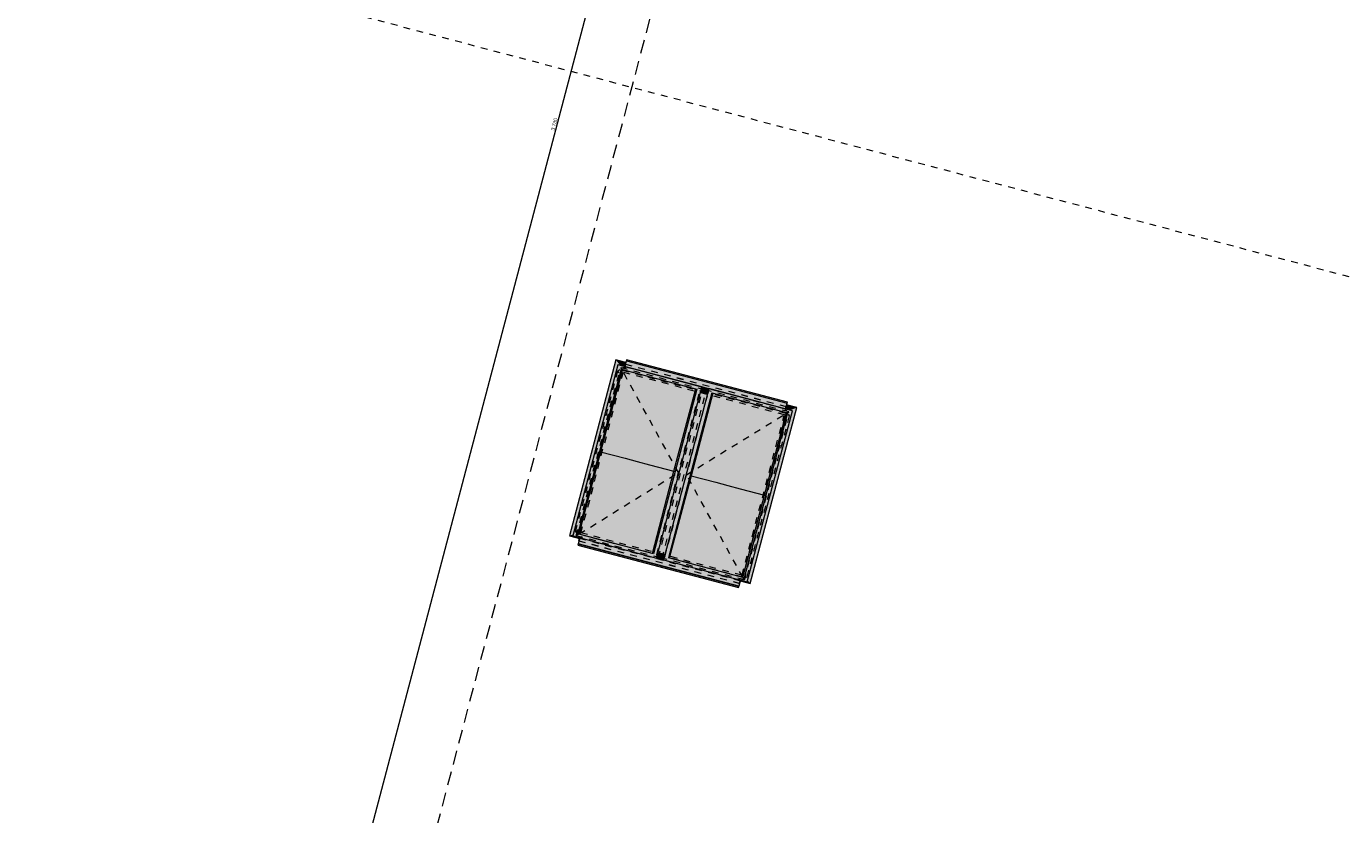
# Model space of a CAD drawing. Header units: millimetres. Extents: x -176817 to 18864955, y -12996033 to 201123.
# Tile 78 of 256: x 61890 to 85692, y 39686 to 53904. Entities that reach past the tile are written whole.
import ezdxf
from ezdxf.enums import TextEntityAlignment as Align

# ---------------------------------------------------------------- set-up
doc = ezdxf.new("R2010")
doc.units = ezdxf.units.MM
doc.header["$MEASUREMENT"] = 0
doc.linetypes.add('Przerywana', pattern=[240, 120, -120])
doc.linetypes.add('Przerywana długa', pattern=[390, 250, -140])
for name, color, linetype in [('213-A Wymiarowanie wewnętrzne', 7, 'Continuous'), ('232-A Klapy oddymiające', 7, 'Continuous'), ('232-A Klapy oddymiające podkład', 7, 'Continuous'), ('410-K Osie', 7, 'Continuous'), ('840-G Znaczniki przekroje', 7, 'Continuous')]:
    doc.layers.add(name, color=color, linetype=linetype)
doc.styles.add('STYL_AUTOMATYCZNY_4', font='arial.ttf')
doc.styles.add('STYL_AUTOMATYCZNY_8', font='ARIALN.TTF')
doc.dimstyles.new('STYL_AUTOMATYCZNY__3', dxfattribs={"dimtxt": 64.999998, "dimasz": 47.5, "dimexe": 0.18, "dimexo": 0.0625, "dimgap": 0, "dimtad": 1, "dimdec": 1, "dimlfac": 0.1, "dimzin": 0, "dimdsep": 46, "dimtxsty": 'STYL_AUTOMATYCZNY_4', "dimblk": 'ARROWHEAD_11', "dimblk1": 'ARROWHEAD_11', "dimblk2": 'ARROWHEAD_11', "dimcen": 0.09, "dimclrd": 30, "dimclre": 30, "dimclrt": 30, "dimazin": 0, "dimtfac": 1, "dimtdec": 4, "dimtmove": 0, "dimatfit": 3, "dimfxl": 0, "dimtolj": 1, "dimtzin": 0, "dimarcsym": 0})

# ---------------------------------------------------------------- blocks, each defined once
blk = doc.blocks.new('Klapa mcr_PROLIGHT_DVP[253]_2', base_point=(73737, 45871))
at = {"layer": '232-A Klapy oddymiające', "linetype": 'Continuous', "lineweight": 0, "true_color": 0xffffff}
for points in [[(72600, 47792), (72525, 47888), (71688, 44714), (72006, 45686), (72124, 46133), (72564, 47801)], [(72525, 47888), (72704, 47832), (72706, 47840)], [(72687, 47769), (72704, 47832), (72525, 47888), (72600, 47792)], [(72525, 47888), (72706, 47840), (72706, 47840), (72525, 47888)], [(75396, 47164), (72714, 47871), (72687, 47769), (73029, 47679)], [(72714, 47871), (75619, 47124), (72719, 47889)], [(72714, 47871), (75614, 47106), (75619, 47124)], [(72719, 47889), (75619, 47125), (72719, 47890)], [(75619, 47124), (75619, 47125), (72719, 47889)], [(71749, 44712), (72621, 47723), (72563, 47798)], [(71836, 44748), (72621, 47723), (71749, 44712)], [(72249, 46231), (72642, 47718), (72640, 47718), (72510, 47302), (72229, 46236)], [(72249, 46231), (72690, 46114), (72652, 47715), (72642, 47718)], [(72510, 47302), (72640, 47718), (72621, 47723)], [(72563, 47798), (74073, 47399), (72564, 47801)], [(72621, 47723), (73986, 47363), (72563, 47798)], [(73986, 47363), (74073, 47399), (72563, 47798)], [(74073, 47399), (74074, 47403), (72564, 47801)], [(72690, 46114), (73300, 47544), (72652, 47715)], [(74201, 47370), (75587, 47004), (75614, 47106), (75396, 47164), (73029, 47679), (74074, 47403), (74073, 47402), (74200, 47369)], [(73306, 47543), (73300, 47544), (72690, 46114), (72911, 46055)], [(72911, 46055), (73132, 45997), (73311, 47541), (73306, 47543)], [(73132, 45997), (73573, 45881), (73321, 47539), (73311, 47541)], [(74073, 47399), (73201, 44388), (73259, 44314)], [(74073, 47399), (73986, 47363), (73201, 44388), (73311, 44768)], [(73573, 45881), (73969, 47368), (73321, 47539)], [(74258, 47292), (74200, 47366), (73386, 44280)], [(73986, 47363), (73969, 47368), (73573, 45881), (73715, 46338)], [(74196, 47353), (74069, 47386), (74061, 47354), (74188, 47323)], [(74197, 47354), (74197, 47355), (74070, 47388), (74069, 47387)], [(74196, 47353), (74197, 47354), (74069, 47387), (74069, 47386)], [(74197, 47355), (74200, 47368), (74073, 47401), (74070, 47389), (74080, 47385)], [(74080, 47385), (74070, 47389), (74070, 47388)], [(74073, 47401), (74200, 47368), (74200, 47369), (74073, 47402)], [(74200, 47366), (75709, 46968), (74201, 47370)], [(74258, 47292), (75622, 46932), (74200, 47366)], [(75709, 46968), (74200, 47366), (75622, 46932)], [(75709, 46968), (75710, 46971), (74201, 47370)], [(73473, 44316), (74258, 47292), (73386, 44280)], [(73497, 45217), (73964, 46474), (74176, 47274), (74049, 47308)], [(73886, 45799), (74274, 47287), (74272, 47288), (74164, 46938), (73865, 45804)], [(74326, 45682), (74285, 47285), (74274, 47287), (73886, 45799)], [(74176, 47277), (74180, 47290), (74103, 47311), (74053, 47324), (74049, 47310)], [(74176, 47276), (74176, 47276), (74049, 47310), (74049, 47310)], [(74176, 47276), (74049, 47310), (74049, 47308), (74176, 47274)], [(74176, 47276), (74049, 47310), (74049, 47310), (74176, 47276)], [(74176, 47276), (74049, 47310), (74049, 47310), (74176, 47276)], [(74176, 47276), (74176, 47277), (74049, 47310), (74049, 47310)], [(74180, 47291), (74188, 47323), (74061, 47354), (74053, 47324)], [(74180, 47290), (74180, 47291), (74103, 47311)], [(74272, 47288), (74262, 47291), (74258, 47292), (74164, 46938)], [(74326, 45682), (74933, 47114), (74285, 47285)], [(74547, 45624), (74938, 47112), (74933, 47114), (74326, 45682)], [(74547, 45624), (74768, 45565), (74943, 47111), (74938, 47112)], [(74768, 45565), (75209, 45449), (74954, 47108), (74943, 47111)], [(74895, 43882), (75709, 46968), (74837, 43956)], [(74837, 43956), (75709, 46968), (75622, 46932)], [(74903, 43913), (74950, 43854), (75787, 47027), (75469, 46056), (75277, 45329)], [(75209, 45449), (75602, 46937), (74954, 47108)], [(75352, 45906), (75622, 46932), (75602, 46937), (75209, 45449)], [(75787, 47027), (75674, 46981), (75710, 46971), (75469, 46056)], [(75674, 46981), (75787, 47027), (75606, 47075), (75587, 47004)], [(75787, 47027), (75606, 47075), (75606, 47075), (75787, 47027)], [(73412, 44380), (73964, 46474), (73497, 45217), (73285, 44413)], [(71836, 44748), (71857, 44743), (72249, 46231), (72108, 45778)], [(72505, 44572), (72249, 46231), (71857, 44743), (71887, 44735)], [(72249, 46231), (72229, 46236), (72108, 45778)], [(72505, 44572), (72515, 44569), (72690, 46114), (72249, 46231)], [(73593, 45876), (73715, 46338), (73573, 45881)], [(72520, 44568), (72911, 46055), (72690, 46114), (72515, 44569)], [(72526, 44566), (73132, 45997), (72911, 46055), (72520, 44568)], [(73174, 44395), (73132, 45997), (72526, 44566)], [(73184, 44393), (73573, 45881), (73132, 45997), (73174, 44395)], [(73294, 44742), (73593, 45876), (73573, 45881), (73184, 44393), (73186, 44392)], [(73886, 45799), (73743, 45342), (73473, 44317), (73489, 44312)], [(73508, 44307), (74137, 44141), (73886, 45799), (73489, 44312)], [(73886, 45799), (73865, 45804), (73743, 45342)], [(74147, 44138), (74326, 45682), (73886, 45799), (74137, 44141)], [(75230, 45444), (75352, 45906), (75209, 45449)], [(71864, 45147), (72006, 45686), (71688, 44714), (71757, 44743)], [(74547, 45624), (74326, 45682), (74147, 44138), (74153, 44137)], [(74158, 44136), (74768, 45565), (74547, 45624), (74153, 44137)], [(74806, 43965), (74768, 45565), (74158, 44136)], [(74817, 43962), (75209, 45449), (74768, 45565), (74806, 43965)], [(74949, 44382), (75230, 45444), (75209, 45449), (74817, 43962), (74818, 43962)], [(71749, 44712), (73259, 44314), (71836, 44748)], [(71836, 44748), (73259, 44314), (73201, 44388)], [(73201, 44388), (71836, 44748), (71836, 44748)], [(71869, 44666), (71872, 44680), (71749, 44712), (71757, 44743), (71688, 44714)], [(71837, 44546), (74736, 43781), (71842, 44563)], [(71842, 44563), (74741, 43798), (71844, 44573)], [(74741, 43798), (71842, 44563), (74736, 43781)], [(71844, 44573), (74744, 43808), (72335, 44558), (71872, 44680)], [(74741, 43798), (74744, 43808), (71844, 44573)], [(73201, 44388), (73184, 44393), (73174, 44395), (72515, 44569), (72505, 44572), (71848, 44745), (71887, 44735), (73201, 44388)], [(74772, 43915), (73386, 44280), (73387, 44286), (73260, 44320), (73259, 44314), (72335, 44558), (74744, 43808)], [(73294, 44742), (73186, 44392), (73201, 44388)], [(73387, 44288), (73390, 44299), (73263, 44332), (73260, 44321)], [(73387, 44286), (73387, 44288), (73260, 44321), (73260, 44320)], [(73390, 44299), (73398, 44329), (73272, 44365), (73263, 44332)], [(73398, 44329), (73407, 44361), (73280, 44394), (73272, 44365)], [(73407, 44361), (73410, 44374), (73283, 44408), (73280, 44395), (73364, 44372)], [(73407, 44361), (73407, 44361), (73280, 44395), (73280, 44394)], [(73407, 44361), (73280, 44395), (73280, 44395), (73407, 44361)], [(73364, 44372), (73280, 44395), (73280, 44395)], [(73411, 44376), (73284, 44410), (73283, 44408), (73410, 44374)], [(73283, 44408), (73410, 44374), (73410, 44374), (73283, 44408)], [(73411, 44376), (73412, 44380), (73285, 44413), (73284, 44410)], [(73386, 44280), (74895, 43882), (73473, 44316)], [(74825, 43960), (74786, 43970), (73473, 44317), (73473, 44316)], [(74895, 43882), (74837, 43956), (73473, 44316)], [(74837, 43957), (74817, 43962), (74806, 43965), (74147, 44138), (74137, 44141), (73477, 44315), (74837, 43956)], [(74837, 43957), (74949, 44382), (74818, 43962)], [(74768, 43901), (74950, 43854), (74770, 43909)], [(74950, 43854), (74903, 43913), (74895, 43882), (74772, 43915), (74770, 43909)]]:
    blk.add_hatch(color=7, dxfattribs=at).paths.add_polyline_path(points)
at = {"layer": '232-A Klapy oddymiające', "color": 7, "linetype": 'Continuous', "lineweight": 0}
for p, q in [((72525, 47888), (71688, 44714)), ((72525, 47888), (72706, 47840)), ((72525, 47888), (72525, 47888)), ((72706, 47840), (72525, 47888)), ((72687, 47769), (72714, 47871)), ((72719, 47889), (72714, 47871)), ((72714, 47871), (75614, 47106)), ((75619, 47125), (72719, 47890)), ((72719, 47890), (72719, 47889)), ((75619, 47124), (72719, 47889)), ((72563, 47798), (71749, 44712)), ((72621, 47723), (71836, 44748)), ((72642, 47718), (72249, 46231)), ((72564, 47801), (72563, 47798)), ((74073, 47399), (72563, 47798)), ((74074, 47403), (72564, 47801)), ((72621, 47723), (73986, 47363)), ((73259, 44314), (74073, 47399)), ((74200, 47366), (73386, 44280)), ((73573, 45881), (73969, 47368)), ((74196, 47353), (74069, 47386)), ((74073, 47399), (74074, 47403)), ((74200, 47368), (74073, 47401)), ((74201, 47370), (74200, 47366)), ((75709, 46968), (74200, 47366)), ((75710, 46971), (74201, 47370)), ((73986, 47363), (73201, 44388)), ((74258, 47292), (73473, 44316)), ((74274, 47287), (73886, 45799)), ((74049, 47310), (74176, 47276)), ((74176, 47276), (74049, 47310)), ((74049, 47310), (74176, 47277)), ((74049, 47308), (74176, 47274)), ((74053, 47324), (74180, 47291)), ((74258, 47292), (75622, 46932)), ((75622, 46932), (74837, 43956)), ((74895, 43882), (75709, 46968)), ((74950, 43854), (75787, 47027)), ((75209, 45449), (75602, 46937)), ((75587, 47004), (75614, 47106)), ((75606, 47075), (75787, 47027)), ((75787, 47027), (75606, 47075)), ((75614, 47106), (75619, 47124)), ((75619, 47124), (75619, 47125)), ((75709, 46968), (75710, 46971)), ((75787, 47027), (75787, 47027)), ((72249, 46231), (71857, 44743)), ((72229, 46236), (72249, 46231)), ((72249, 46231), (72690, 46114)), ((72690, 46114), (72911, 46055)), ((72911, 46055), (73132, 45997)), ((73132, 45997), (73573, 45881)), ((73184, 44393), (73573, 45881)), ((73886, 45799), (73489, 44312)), ((73573, 45881), (73593, 45876)), ((73865, 45804), (73886, 45799)), ((73886, 45799), (74326, 45682)), ((74326, 45682), (74547, 45624)), ((74547, 45624), (74768, 45565)), ((74768, 45565), (75209, 45449)), ((74817, 43962), (75209, 45449)), ((75209, 45449), (75230, 45444)), ((72505, 44572), (71836, 44748)), ((73201, 44388), (71836, 44748)), ((71688, 44714), (71869, 44666)), ((71749, 44712), (73259, 44314)), ((71842, 44563), (71837, 44546)), ((71837, 44546), (74736, 43781)), ((71844, 44573), (71842, 44563)), ((74741, 43798), (71842, 44563)), ((71872, 44680), (71844, 44573)), ((74744, 43808), (71844, 44573)), ((73201, 44388), (73184, 44393)), ((73260, 44321), (73387, 44288)), ((73263, 44332), (73390, 44299)), ((73280, 44394), (73407, 44361)), ((73283, 44408), (73410, 44374)), ((73411, 44376), (73284, 44410)), ((73285, 44413), (73412, 44380)), ((73386, 44280), (74895, 43882)), ((74137, 44141), (73473, 44317)), ((74837, 43956), (73473, 44316)), ((74736, 43781), (74741, 43798)), ((74741, 43798), (74744, 43808)), ((74772, 43915), (74744, 43808)), ((74768, 43901), (74950, 43854)), ((74837, 43957), (74817, 43962))]:
    blk.add_line(p, q, dxfattribs=at)
blk = doc.blocks.new('*D3213')
at = {"layer": '213-A Wymiarowanie wewnętrzne', "linetype": 'Continuous', "lineweight": 200}
for points in [[(76203, 70158), (76204, 70153), (76206, 70149), (76210, 70146), (76215, 70145), (76220, 70146), (76224, 70149), (76227, 70153), (76228, 70158), (76227, 70163), (76224, 70167), (76220, 70169), (76215, 70170), (76210, 70169), (76206, 70167), (76204, 70163)], [(66686, 34092), (66687, 34088), (66690, 34084), (66694, 34081), (66698, 34080), (66703, 34081), (66707, 34084), (66710, 34088), (66711, 34092), (66710, 34097), (66707, 34101), (66703, 34104), (66698, 34105), (66694, 34104), (66690, 34101), (66687, 34097)]]:
    blk.add_hatch(color=30, dxfattribs=at).paths.add_polyline_path(points)
at = {"layer": '213-A Wymiarowanie wewnętrzne', "color": 30, "linetype": 'Continuous', "lineweight": 0}
for p, q in [((76212, 70146), (66702, 34104)), ((76170, 70170), (76203, 70161)), ((76227, 70155), (76260, 70146))]:
    blk.add_line(p, q, dxfattribs=at)
blk.add_circle((76215, 70158), 12.5, dxfattribs=at)
at = {"layer": '213-A Wymiarowanie wewnętrzne', "color": 30, "lineweight": 200, "insert": (71416, 52021), "char_height": 65, "attachment_point": 7, "rotation": 75.218, "style": 'STYL_AUTOMATYCZNY_4'}
blk.add_mtext('\\A1;{\\pql;\\fArial|b0|i0|c238|p0;\\W1.000000;3\xa0730}', dxfattribs=at)
blk = doc.blocks.new('ARROWHEAD_11')
at = {"color": 0, "linetype": 'Continuous', "lineweight": 0}
blk.add_line((0, 0), (-1, 0), dxfattribs=at)
at = {"color": 0, "linetype": 'Continuous', "lineweight": 0, "const_width": 0.25, "flags": 128}
blk.add_lwpolyline([(-0.125, 0, 1), (0.125, 0, 1)], format="xyb", close=True, dxfattribs=at)
blk = doc.blocks.new('*D3220')
at = {"layer": '213-A Wymiarowanie wewnętrzne', "linetype": 'Continuous', "lineweight": 200}
for points in [[(122642, 57904), (122643, 57899), (122646, 57895), (122650, 57892), (122654, 57891), (122659, 57892), (122663, 57895), (122666, 57899), (122667, 57904), (122666, 57909), (122663, 57913), (122659, 57915), (122654, 57916), (122650, 57915), (122646, 57913), (122643, 57909)], [(113125, 21838), (113126, 21833), (113129, 21829), (113133, 21827), (113138, 21826), (113142, 21827), (113146, 21829), (113149, 21833), (113150, 21838), (113149, 21843), (113146, 21847), (113142, 21850), (113138, 21851), (113133, 21850), (113129, 21847), (113126, 21843)]]:
    blk.add_hatch(color=30, dxfattribs=at).paths.add_polyline_path(points)
at = {"layer": '213-A Wymiarowanie wewnętrzne', "color": 30, "linetype": 'Continuous', "lineweight": 0}
for p, q in [((122651, 57892), (113141, 21850)), ((122609, 57916), (122642, 57907)), ((122666, 57901), (122700, 57892))]:
    blk.add_line(p, q, dxfattribs=at)
blk.add_circle((122654, 57904), 12.5, dxfattribs=at)
at = {"layer": '213-A Wymiarowanie wewnętrzne', "color": 30, "lineweight": 200, "insert": (117855, 39766), "char_height": 65, "attachment_point": 7, "rotation": 75.218, "style": 'STYL_AUTOMATYCZNY_4'}
blk.add_mtext('\\A1;{\\pql;\\fArial|b0|i0|c238|p0;\\W1.000000;3\xa0730}', dxfattribs=at)
blk = doc.blocks.new('*D3225')
at = {"layer": '213-A Wymiarowanie wewnętrzne', "linetype": 'Continuous', "lineweight": 200}
for points in [[(157940, 66326), (157941, 66322), (157944, 66318), (157948, 66315), (157953, 66314), (157957, 66315), (157961, 66318), (157964, 66322), (157965, 66326), (157964, 66331), (157961, 66335), (157957, 66338), (157953, 66339), (157948, 66338), (157944, 66335), (157941, 66331)], [(153743, 50421), (153744, 50416), (153747, 50412), (153751, 50409), (153756, 50408), (153760, 50409), (153764, 50412), (153767, 50416), (153768, 50421), (153767, 50426), (153764, 50430), (153760, 50432), (153756, 50433), (153751, 50432), (153747, 50430), (153744, 50426)]]:
    blk.add_hatch(color=30, dxfattribs=at).paths.add_polyline_path(points)
at = {"layer": '213-A Wymiarowanie wewnętrzne', "color": 30, "linetype": 'Continuous', "lineweight": 0}
for p, q in [((157949, 66314), (153759, 50433)), ((153710, 50433), (153743, 50424)), ((153768, 50418), (153801, 50409))]:
    blk.add_line(p, q, dxfattribs=at)
blk.add_circle((153756, 50421), 12.5, dxfattribs=at)
at = {"layer": '213-A Wymiarowanie wewnętrzne', "color": 30, "lineweight": 200, "insert": (155813, 58269), "char_height": 65, "attachment_point": 7, "rotation": 75.218, "style": 'STYL_AUTOMATYCZNY_4'}
blk.add_mtext('\\A1;{\\pql;\\fArial|b0|i0|c238|p0;\\W1.000000;1\xa0645}', dxfattribs=at)
blk = doc.blocks.new('*D3226')
at = {"layer": '213-A Wymiarowanie wewnętrzne', "linetype": 'Continuous', "lineweight": 200}
for points in [[(153743, 50421), (153744, 50416), (153747, 50412), (153751, 50409), (153756, 50408), (153760, 50409), (153764, 50412), (153767, 50416), (153768, 50421), (153767, 50426), (153764, 50430), (153760, 50432), (153756, 50433), (153751, 50432), (153747, 50430), (153744, 50426)], [(153564, 49744), (153565, 49739), (153568, 49735), (153572, 49733), (153577, 49732), (153582, 49733), (153586, 49735), (153589, 49739), (153589, 49744), (153589, 49749), (153586, 49753), (153582, 49756), (153577, 49757), (153572, 49756), (153568, 49753), (153565, 49749)]]:
    blk.add_hatch(color=30, dxfattribs=at).paths.add_polyline_path(points)
at = {"layer": '213-A Wymiarowanie wewnętrzne', "color": 30, "linetype": 'Continuous', "lineweight": 0}
for p, q in [((153752, 50409), (153580, 49756)), ((153768, 50418), (153801, 50409))]:
    blk.add_line(p, q, dxfattribs=at)
at = {"layer": '213-A Wymiarowanie wewnętrzne', "color": 30, "lineweight": 200, "insert": (153641, 50038), "char_height": 65, "attachment_point": 7, "rotation": 75.218, "style": 'STYL_AUTOMATYCZNY_4'}
blk.add_mtext('\\A1;{\\pql;\\fArial|b0|i0|c238|p0;\\W1.000000;70}', dxfattribs=at)
blk = doc.blocks.new('*D3227')
at = {"layer": '213-A Wymiarowanie wewnętrzne', "linetype": 'Continuous', "lineweight": 200}
for points in [[(153564, 49744), (153565, 49739), (153568, 49735), (153572, 49733), (153577, 49732), (153582, 49733), (153586, 49735), (153589, 49739), (153589, 49744), (153589, 49749), (153586, 49753), (153582, 49756), (153577, 49757), (153572, 49756), (153568, 49753), (153565, 49749)], [(144048, 13679), (144049, 13674), (144051, 13670), (144055, 13667), (144060, 13666), (144065, 13667), (144069, 13670), (144072, 13674), (144073, 13679), (144072, 13683), (144069, 13687), (144065, 13690), (144060, 13691), (144055, 13690), (144051, 13687), (144049, 13683)]]:
    blk.add_hatch(color=30, dxfattribs=at).paths.add_polyline_path(points)
at = {"layer": '213-A Wymiarowanie wewnętrzne', "color": 30, "linetype": 'Continuous', "lineweight": 0}
for p, q in [((153532, 49756), (153565, 49747)), ((153574, 49732), (144063, 13691)), ((153589, 49741), (153622, 49732))]:
    blk.add_line(p, q, dxfattribs=at)
blk.add_circle((153577, 49744), 12.5, dxfattribs=at)
at = {"layer": '213-A Wymiarowanie wewnętrzne', "color": 30, "lineweight": 200, "insert": (148778, 31607), "char_height": 65, "attachment_point": 7, "rotation": 75.218, "style": 'STYL_AUTOMATYCZNY_4'}
blk.add_mtext('\\A1;{\\pql;\\fArial|b0|i0|c238|p0;\\W1.000000;3\xa0730}', dxfattribs=at)
blk = doc.blocks.new('*D3232')
at = {"layer": '213-A Wymiarowanie wewnętrzne', "linetype": 'Continuous', "lineweight": 200}
for points in [[(171950, 62630), (171951, 62625), (171954, 62621), (171958, 62618), (171963, 62617), (171968, 62618), (171972, 62621), (171974, 62625), (171975, 62630), (171974, 62634), (171972, 62638), (171968, 62641), (171963, 62642), (171958, 62641), (171954, 62638), (171951, 62634)], [(167753, 46724), (167754, 46719), (167757, 46715), (167761, 46712), (167766, 46711), (167771, 46712), (167775, 46715), (167777, 46719), (167778, 46724), (167777, 46729), (167775, 46733), (167771, 46735), (167766, 46736), (167761, 46735), (167757, 46733), (167754, 46729)]]:
    blk.add_hatch(color=30, dxfattribs=at).paths.add_polyline_path(points)
at = {"layer": '213-A Wymiarowanie wewnętrzne', "color": 30, "linetype": 'Continuous', "lineweight": 0}
blk.add_line((171960, 62617), (167769, 46736), dxfattribs=at)
at = {"layer": '213-A Wymiarowanie wewnętrzne', "color": 30, "lineweight": 200, "insert": (169823, 54572), "char_height": 65, "attachment_point": 7, "rotation": 75.218, "style": 'STYL_AUTOMATYCZNY_4'}
blk.add_mtext('\\A1;{\\pql;\\fArial|b0|i0|c238|p0;\\W1.000000;1\xa0645}', dxfattribs=at)
blk = doc.blocks.new('*D3233')
at = {"layer": '213-A Wymiarowanie wewnętrzne', "linetype": 'Continuous', "lineweight": 200}
for points in [[(167753, 46724), (167754, 46719), (167757, 46715), (167761, 46712), (167766, 46711), (167771, 46712), (167775, 46715), (167777, 46719), (167778, 46724), (167777, 46729), (167775, 46733), (167771, 46735), (167766, 46736), (167761, 46735), (167757, 46733), (167754, 46729)], [(167575, 46047), (167576, 46042), (167578, 46038), (167582, 46036), (167587, 46035), (167592, 46036), (167596, 46038), (167599, 46042), (167600, 46047), (167599, 46052), (167596, 46056), (167592, 46059), (167587, 46060), (167582, 46059), (167578, 46056), (167576, 46052)]]:
    blk.add_hatch(color=30, dxfattribs=at).paths.add_polyline_path(points)
at = {"layer": '213-A Wymiarowanie wewnętrzne', "color": 30, "linetype": 'Continuous', "lineweight": 0}
for p, q in [((167763, 46712), (167590, 46059)), ((167721, 46736), (167754, 46727)), ((167778, 46721), (167811, 46712)), ((167542, 46059), (167575, 46050)), ((167599, 46044), (167633, 46035))]:
    blk.add_line(p, q, dxfattribs=at)
for centre in [(167766, 46724), (167587, 46047)]:
    blk.add_circle(centre, 12.5, dxfattribs=at)
at = {"layer": '213-A Wymiarowanie wewnętrzne', "color": 30, "lineweight": 200, "insert": (167651, 46341), "char_height": 65, "attachment_point": 7, "rotation": 75.218, "style": 'STYL_AUTOMATYCZNY_4'}
blk.add_mtext('\\A1;{\\pql;\\fArial|b0|i0|c238|p0;\\W1.000000;70}', dxfattribs=at)
blk = doc.blocks.new('*D3234')
at = {"layer": '213-A Wymiarowanie wewnętrzne', "linetype": 'Continuous', "lineweight": 200}
for points in [[(167575, 46047), (167576, 46042), (167578, 46038), (167582, 46036), (167587, 46035), (167592, 46036), (167596, 46038), (167599, 46042), (167600, 46047), (167599, 46052), (167596, 46056), (167592, 46059), (167587, 46060), (167582, 46059), (167578, 46056), (167576, 46052)], [(158058, 9982), (158059, 9977), (158062, 9973), (158066, 9970), (158070, 9969), (158075, 9970), (158079, 9973), (158082, 9977), (158083, 9982), (158082, 9986), (158079, 9990), (158075, 9993), (158070, 9994), (158066, 9993), (158062, 9990), (158059, 9986)]]:
    blk.add_hatch(color=30, dxfattribs=at).paths.add_polyline_path(points)
at = {"layer": '213-A Wymiarowanie wewnętrzne', "color": 30, "linetype": 'Continuous', "lineweight": 0}
blk.add_line((167584, 46035), (158074, 9994), dxfattribs=at)
at = {"layer": '213-A Wymiarowanie wewnętrzne', "color": 30, "lineweight": 200, "insert": (162788, 27910), "char_height": 65, "attachment_point": 7, "rotation": 75.218, "style": 'STYL_AUTOMATYCZNY_4'}
blk.add_mtext('\\A1;{\\pql;\\fArial|b0|i0|c238|p0;\\W1.000000;3\xa0730}', dxfattribs=at)
blk = doc.blocks.new('Standardowy znacznik osi[629]_2', base_point=(84050, 95397))
at = {"layer": '410-K Osie', "color": 5, "linetype": 'Przerywana długa', "lineweight": 0}
blk.add_line((83284, 92496), (62258, 12814), dxfattribs=at)
at = {"layer": '410-K Osie', "color": 7, "lineweight": 0, "style": 'STYL_AUTOMATYCZNY_8'}
for tag, p in [('AC_MarkerText_1_0', (84103, 95566)), ('AC_MarkerText_1_1', (61482, 9841))]:
    blk.add_attdef(tag, text='', height=100, rotation=345.218, dxfattribs=at).set_placement(p, align=Align.TOP_CENTER)
blk = doc.blocks.new('Płaszczyzna odcinająca_5_2', base_point=(264047, 2340))
at = {"layer": '840-G Znaczniki przekroje', "color": 161, "linetype": 'Przerywana', "lineweight": 0, "true_color": 0x40a5ff}
blk.add_line((263975, 2359), (24008, 65680), dxfattribs=at)

msp = doc.modelspace()

# ---------------------------------------------------------------- linework, layer by layer
at = {"layer": '232-A Klapy oddymiające podkład', "color": 7, "linetype": 'Przerywana', "lineweight": 0}
for p, q in [((71798.12, 44793.02), (72563.54, 47693.73)), ((71811.78, 44719.13), (72611.88, 47751.26)), ((71860.66, 44747.6), (72640.35, 47702.38)), ((72563.54, 47693.73), (72597.71, 47713.63)), ((72586.36, 47654.55), (72563.54, 47693.73)), ((72611.88, 47751.26), (74094.05, 47360.15)), ((72611.88, 47751.26), (72640.35, 47702.38)), ((72640.35, 47702.38), (74045.17, 47331.68)), ((72646.59, 47742.1), (72685.75, 47764.9)), ((72698.5, 47813.25), (72685.75, 47764.9)), ((75586.46, 46999.48), (72685.75, 47764.9)), ((72708.55, 47725.75), (72685.75, 47764.9)), ((72698.19, 47812.04), (75598.88, 47046.62)), ((72698.5, 47813.25), (75599.2, 47047.83)), ((73265.48, 44376.9), (74045.17, 47331.68)), ((73293.95, 44328.02), (74094.05, 47360.15)), ((73361.7, 44310.14), (74161.8, 47342.27)), ((73410.58, 44338.61), (74190.27, 47293.39)), ((74045.17, 47331.68), (74094.05, 47360.15)), ((74157.54, 47326.12), (74089.79, 47343.99)), ((74157.86, 47327.32), (74090.11, 47345.2)), ((75643.98, 46951.16), (74161.8, 47342.27)), ((74190.27, 47293.39), (74161.8, 47342.27)), ((75595.1, 46922.69), (74190.27, 47293.39)), ((74538.04, 47172.71), (74520.07, 47177.45)), ((74538.04, 47172.71), (74538.09, 47172.7)), ((74621.01, 47254.24), (74621.05, 47254.23)), ((74815.41, 43967.92), (75595.1, 46922.69)), ((74843.88, 43919.03), (75643.98, 46951.16)), ((75599.2, 47047.83), (75586.46, 46999.48)), ((75609.26, 46960.32), (75586.46, 46999.48)), ((75643.98, 46951.16), (75595.1, 46922.69)), ((75657.63, 46877.28), (75637.74, 46911.44)), ((74892.21, 43976.56), (75657.63, 46877.28)), ((72111.37, 45588.21), (72030.43, 45281.47)), ((72111.37, 45588.21), (72111.42, 45588.2)), ((71955.01, 45387.6), (71955.06, 45387.58)), ((71837.29, 44815.83), (71798.12, 44793.02)), ((71798.12, 44793.02), (71820.94, 44753.84)), ((75012.08, 44822.79), (74931.14, 44516.05)), ((75012.08, 44822.79), (75012.13, 44822.78)), ((71811.78, 44719.13), (71860.66, 44747.6)), ((71811.78, 44719.13), (73293.95, 44328.02)), ((71846.49, 44709.97), (71869.29, 44670.81)), ((71856.54, 44622.47), (71869.29, 44670.81)), ((71856.54, 44622.47), (74757.23, 43857.05)), ((71856.86, 44623.68), (74757.55, 43858.26)), ((71860.66, 44747.6), (73265.48, 44376.9)), ((71908.45, 44693.62), (71869.29, 44670.81)), ((71869.29, 44670.81), (74770.01, 43905.39)), ((74931.65, 44517.98), (74931.7, 44517.97)), ((75049.11, 44571.14), (75049.15, 44571.13)), ((73265.48, 44376.9), (73293.95, 44328.02)), ((73365.65, 44325.09), (73297.89, 44342.97)), ((73365.96, 44326.3), (73298.21, 44344.18)), ((73410.58, 44338.61), (73361.7, 44310.14)), ((74843.88, 43919.03), (73361.7, 44310.14)), ((74815.41, 43967.92), (73410.58, 44338.61)), ((73772.61, 44272), (73754.65, 44276.74)), ((73756.58, 44276.23), (73756.63, 44276.22)), ((73772.61, 44272), (73772.66, 44271.98)), ((74982.07, 44317.1), (74982.12, 44317.09)), ((73804.55, 44160.15), (73804.6, 44160.13)), ((74747.2, 43944.54), (74770.01, 43905.39)), ((74757.23, 43857.05), (74770.01, 43905.39)), ((74809.16, 43928.19), (74770.01, 43905.39)), ((74843.88, 43919.03), (74815.41, 43967.92)), ((74892.21, 43976.56), (74853.04, 43953.75))]:
    msp.add_line(p, q, dxfattribs=at)
for points in [[(71860.66, 44747.6), (73655.32, 45854.29), (72640.35, 47702.38)], [(74815.41, 43967.92), (73800.43, 45816), (75595.1, 46922.69)]]:
    msp.add_lwpolyline(points, dxfattribs=at)
msp.add_lwpolyline([(72660.23, 47668.21), (75560.94, 46902.79), (74795.52, 44002.08), (71894.81, 44767.5)], close=True, dxfattribs=at)

# ---------------------------------------------------------------- block references
at = {"layer": '232-A Klapy oddymiające', "color": 7, "linetype": 'Continuous', "lineweight": 0}
msp.add_blockref('Klapa mcr_PROLIGHT_DVP[253]_2', (73737.32, 45870.93), dxfattribs=at)
at = {"layer": '410-K Osie', "color": 5, "linetype": 'Continuous', "lineweight": 0}
msp.add_blockref('Standardowy znacznik osi[629]_2', (84049.68, 95396.64), dxfattribs=at)

# ---------------------------------------------------------------- dimensions: what is measured, and where the dimension line sits
at = {"layer": '213-A Wymiarowanie wewnętrzne', "color": 30, "linetype": 'Continuous', "lineweight": 200}
for base, p1, p2, picture, middle in [((153755.57, 50420.9), (81930.77, 86386.72), (77830.36, 70455.64), '*D3225', (155810.1, 58385.26)), ((167765.85, 46723.94), (81930.77, 86386.72), (77830.36, 70455.64), '*D3232', (169820.38, 54688.3)), ((153576.97, 49744.07), (77830.36, 70455.64), (77651.76, 69778.81), '*D3226', (153622.25, 50093.99)), ((167587.25, 46047.11), (77830.36, 70455.64), (77651.76, 69778.81), '*D3233', (167632.53, 46397.03)), ((66698.34, 34092.39), (77651.76, 69778.81), (68134.99, 33713.3), '*D3213', (71412.73, 52136.72)), ((113137.57, 21838.26), (77651.76, 69778.81), (68134.99, 33713.3), '*D3220', (117851.96, 39882.59)), ((144060.19, 13678.56), (77651.76, 69778.81), (68134.99, 33713.3), '*D3227', (148774.58, 31722.89)), ((158070.47, 9981.6), (77651.76, 69778.81), (68134.99, 33713.3), '*D3234', (162784.86, 28025.93))]:
    dim = msp.add_linear_dim(base=base, p1=p1, p2=p2, angle=255.218034, dimstyle='STYL_AUTOMATYCZNY__3', dxfattribs=at)
    dim.commit()
    dim.dimension.update_dxf_attribs({"geometry": picture, "text_midpoint": middle, "dimtype": 160, "text_rotation": 75.218034})

# ---------------------------------------------------------------- next in the draw order: block references
at = {"layer": '840-G Znaczniki przekroje', "color": 161, "lineweight": 0, "true_color": 0x40a5ff}
msp.add_blockref('Płaszczyzna odcinająca_5_2', (264047.19, 2339.63), dxfattribs=at)

doc.saveas('drawing.dxf')
